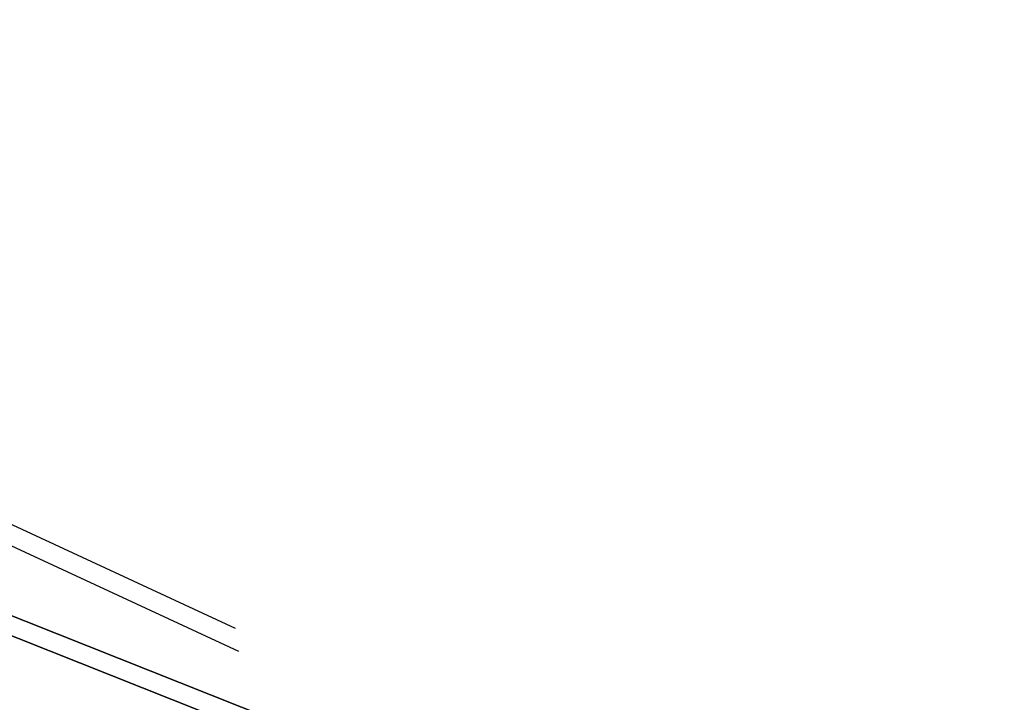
# Model space of a CAD drawing. Header units: millimetres. Extents: x -630 to 192, y -7 to 1615.
# Tile 185 of 249: x -541 to -466, y 1551 to 1604. Entities that reach past the tile are written whole.
import ezdxf

# ---------------------------------------------------------------- set-up
doc = ezdxf.new("R2010")
doc.units = ezdxf.units.MM
doc.header["$MEASUREMENT"] = 0
doc.layers.add('OVIDIO 160x80x72h', color=7, linetype='Continuous')

msp = doc.modelspace()

# ---------------------------------------------------------------- linework, layer by layer
at = {"layer": 'OVIDIO 160x80x72h', "extrusion": (0, 1, 0)}
for points in [[(603.7904865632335, 719.8256670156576), (219.1110592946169, 719.8256670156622)], [(603.791869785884, 719.4810376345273), (219.1110592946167, 719.481037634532)], [(219.1110592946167, 717.5773067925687), (603.4109550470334, 717.5773067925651)], [(603.4109550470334, 717.5773067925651), (219.1110592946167, 717.5773067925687)], [(219.1110592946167, 719.8661608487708), (603.7904865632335, 719.8661606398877)], [(603.7904865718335, 721.3661611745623), (219.1110592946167, 721.3661611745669)], [(219.1110592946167, 721.3661611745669), (603.7904865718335, 721.3661611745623)], [(603.7904865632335, 719.8661606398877), (219.1110592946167, 719.8661608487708)], [(219.1110592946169, 698.1627169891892), (531.1351361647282, 698.1627169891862)], [(219.1110592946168, 699.5043577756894), (531.1351361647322, 699.5043577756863)]]:
    msp.add_lwpolyline(points, dxfattribs=at)
at = {"layer": 'OVIDIO 160x80x72h', "extrusion": (0.2028516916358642, -0.1089792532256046, 0.9731262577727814)}
for points in [[(1126.146605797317, 1420.555159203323), (1126.146605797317, 1259.899314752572)], [(1126.146605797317, 1259.899314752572), (1126.146605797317, 1420.555159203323)]]:
    msp.add_lwpolyline(points, dxfattribs=at)
at = {"layer": 'OVIDIO 160x80x72h', "extrusion": (0.2028516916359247, -0.1089792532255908, 0.9731262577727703)}
msp.add_lwpolyline([(1125.851135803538, 1420.55515920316), (1125.851135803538, 1259.89931475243)], dxfattribs=at)
at = {"layer": 'OVIDIO 160x80x72h', "extrusion": (7.538766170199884e-07, 0.9999999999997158, 0)}
for points in [[(603.4121626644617, 718.9189475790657), (219.1122669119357, 718.9195270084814)], [(219.1122669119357, 718.9195270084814), (603.4121626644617, 718.9189475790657)]]:
    msp.add_lwpolyline(points, dxfattribs=at)
at = {"layer": 'OVIDIO 160x80x72h', "extrusion": (0.2028516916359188, -0.1089792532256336, 0.9731262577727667)}
for points in [[(1125.555665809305, 1420.55515920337), (1125.555665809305, 1259.899314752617)], [(1125.555665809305, 1259.899314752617), (1125.555665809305, 1420.55515920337)]]:
    msp.add_lwpolyline(points, dxfattribs=at)
at = {"layer": 'OVIDIO 160x80x72h', "extrusion": (0.2357022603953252, -0.2357022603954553, 0.9428090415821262)}
msp.add_lwpolyline([(698.1573410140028, 1711.501710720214), (698.1573410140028, 1602.423907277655)], dxfattribs=at)
at = {"layer": 'OVIDIO 160x80x72h', "extrusion": (0.2357022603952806, -0.23570226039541, 0.9428090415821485)}
msp.add_lwpolyline([(697.2086577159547, 1602.423907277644), (697.2086577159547, 1711.501710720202)], dxfattribs=at)
at = {"layer": 'OVIDIO 160x80x72h', "extrusion": (0.2357022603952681, -0.2357022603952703, 0.9428090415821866)}
msp.add_lwpolyline([(694.3626078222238, 1602.423907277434), (694.3626078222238, 1711.501710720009)], dxfattribs=at)
at = {"layer": 'OVIDIO 160x80x72h', "extrusion": (0.235702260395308, -0.2357022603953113, 0.9428090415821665)}
msp.add_lwpolyline([(695.3112911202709, 1711.501710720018), (695.3112911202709, 1602.42390727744)], dxfattribs=at)
at = {"layer": 'OVIDIO 160x80x72h', "extrusion": (0.2028662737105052, -0.1089886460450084, 0.9731221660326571)}
for points in [[(1125.139129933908, 1403.949542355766), (1125.139129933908, 1346.568416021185)], [(1125.139129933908, 1346.568416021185), (1125.139129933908, 1403.949542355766)]]:
    msp.add_lwpolyline(points, dxfattribs=at)
at = {"layer": 'OVIDIO 160x80x72h', "extrusion": (0.2028662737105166, -0.10898864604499, 0.9731221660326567)}
msp.add_lwpolyline([(1124.426183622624, 1346.5684160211), (1124.426183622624, 1403.949542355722)], dxfattribs=at)
at = {"layer": 'OVIDIO 160x80x72h', "extrusion": (0.2028626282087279, -0.1089862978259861, 0.9731231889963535)}
for points in [[(1123.71514952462, 1346.565000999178), (1123.71514952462, 1403.94612732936)], [(1123.71514952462, 1403.94612732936), (1123.71514952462, 1346.565000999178)]]:
    msp.add_lwpolyline(points, dxfattribs=at)
at = {"layer": 'OVIDIO 160x80x72h', "extrusion": (0.04629577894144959, -0.02146384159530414, 0.9986971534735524)}
msp.add_lwpolyline([(1191.842987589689, 1132.318589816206), (1191.842987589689, 1232.829808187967)], dxfattribs=at)
at = {"layer": 'OVIDIO 160x80x72h', "extrusion": (0.04629577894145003, -0.02146384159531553, 0.9986971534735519)}
msp.add_lwpolyline([(1190.356798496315, 1131.350357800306), (1190.356798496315, 1232.654802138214)], dxfattribs=at)
at = {"layer": 'OVIDIO 160x80x72h', "extrusion": (-0.05815167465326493, 0.9868237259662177, -0.1509878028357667)}
for points in [[(447.2721777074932, 933.7010070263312), (445.1667582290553, 939.0955897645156)], [(445.1667582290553, 939.0955897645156), (447.2721777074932, 933.7010070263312)]]:
    msp.add_lwpolyline(points, dxfattribs=at)
at = {"layer": 'OVIDIO 160x80x72h', "extrusion": (0.122609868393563, 0.2760888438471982, 0.9532794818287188)}
for points in [[(1128.645427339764, -943.4604962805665), (1128.645427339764, -944.9604962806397)], [(1128.645427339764, -944.9604962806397), (1128.645427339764, -943.4604962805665)]]:
    msp.add_lwpolyline(points, dxfattribs=at)
at = {"layer": 'OVIDIO 160x80x72h', "extrusion": (0.2028662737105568, -0.1089886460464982, 0.9731221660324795)}
for points in [[(1126.936540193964, 1346.467351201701), (1126.936540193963, 1336.897351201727)], [(1126.936540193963, 1336.897351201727), (1126.936540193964, 1346.467351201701)]]:
    msp.add_lwpolyline(points, dxfattribs=at)
at = {"layer": 'OVIDIO 160x80x72h', "extrusion": (0.1226733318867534, 0.2762709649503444, 0.9532185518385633)}
for points in [[(1130.078335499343, -944.8086220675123), (1130.078335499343, -943.3086220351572)], [(1130.078335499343, -943.3086220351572), (1130.078335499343, -944.8086220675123)]]:
    msp.add_lwpolyline(points, dxfattribs=at)
at = {"layer": 'OVIDIO 160x80x72h', "extrusion": (-0.0581516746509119, 0.986823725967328, -0.1509878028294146)}
msp.add_lwpolyline([(445.4948763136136, 939.2236490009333), (447.6002957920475, 933.8290662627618)], dxfattribs=at)
at = {"layer": 'OVIDIO 160x80x72h', "extrusion": (0.1226098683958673, 0.2760888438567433, 0.953279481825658)}
msp.add_lwpolyline([(1129.393825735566, -943.4604962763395), (1129.393825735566, -944.9604962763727)], dxfattribs=at)
at = {"layer": 'OVIDIO 160x80x72h', "extrusion": (0.202866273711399, -0.1089886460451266, 0.9731221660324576)}
msp.add_lwpolyline([(1126.223593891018, 1336.897351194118), (1126.223593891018, 1346.467351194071)], dxfattribs=at)
at = {"layer": 'OVIDIO 160x80x72h', "extrusion": (-0.05815164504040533, 0.9868237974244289, -0.1509873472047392)}
for points in [[(445.823048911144, 939.351027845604), (447.9283595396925, 933.9567371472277)], [(447.9283595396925, 933.9567371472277), (445.823048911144, 939.351027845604)]]:
    msp.add_lwpolyline(points, dxfattribs=at)
at = {"layer": 'OVIDIO 160x80x72h', "extrusion": (0.2028662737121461, -0.1089886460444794, 0.9731221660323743)}
for points in [[(1125.510647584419, 1336.897351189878), (1125.510647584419, 1346.467351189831)], [(1125.510647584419, 1346.467351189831), (1125.510647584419, 1336.897351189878)]]:
    msp.add_lwpolyline(points, dxfattribs=at)
at = {"layer": 'OVIDIO 160x80x72h', "extrusion": (-0.1148807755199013, 0.0456775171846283, 0.9923285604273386)}
msp.add_lwpolyline([(-1246.022665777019, -905.9660505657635), (-1246.022665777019, -1014.880818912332)], dxfattribs=at)
at = {"layer": 'OVIDIO 160x80x72h', "extrusion": (0.2028626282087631, -0.108986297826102, 0.9731231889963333)}
msp.add_lwpolyline([(1123.715149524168, 1336.792871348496), (1123.715149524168, 1346.565000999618)], dxfattribs=at)
at = {"layer": 'OVIDIO 160x80x72h', "extrusion": (0.9999999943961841, 4.732807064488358e-05, -9.469786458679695e-05)}
msp.add_lwpolyline([(1566.291362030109, 701.06132298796), (1564.949880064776, 703.7454695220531)], dxfattribs=at)
at = {"layer": 'OVIDIO 160x80x72h', "extrusion": (0.9852089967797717, -0.04417230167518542, -0.1655658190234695)}
msp.add_lwpolyline([(1531.446800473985, 561.1874463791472), (1540.643238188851, 595.1475225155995)], dxfattribs=at)
at = {"layer": 'OVIDIO 160x80x72h', "extrusion": (0.1226098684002, 0.27608884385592, 0.9532794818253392)}
msp.add_lwpolyline([(1124.002150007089, -943.4604962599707), (1124.002150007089, -944.9604962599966)], dxfattribs=at)
at = {"layer": 'OVIDIO 160x80x72h', "extrusion": (-0.1148807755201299, 0.04567751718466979, 0.9923285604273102)}
msp.add_lwpolyline([(-1245.335240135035, -905.9650299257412), (-1245.335240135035, -1014.880818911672)], dxfattribs=at)
at = {"layer": 'OVIDIO 160x80x72h', "extrusion": (0.2028516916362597, -0.1089792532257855, 0.9731262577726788)}
msp.add_lwpolyline([(1123.129946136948, 1346.554755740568), (1123.129946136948, 1336.782626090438)], dxfattribs=at)
at = {"layer": 'OVIDIO 160x80x72h', "extrusion": (1, 0, 0)}
for points in [[(1564.882406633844, 700.4216601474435), (1565.553227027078, 699.0800193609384)], [(1564.015668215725, 699.9882909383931), (1562.674027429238, 702.6715725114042)]]:
    msp.add_lwpolyline(points, dxfattribs=at)
at = {"layer": 'OVIDIO 160x80x72h', "extrusion": (0.2028516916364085, -0.1089792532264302, 0.9731262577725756)}
msp.add_lwpolyline([(1122.539006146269, 1346.55475574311), (1122.539006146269, 1336.782626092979)], dxfattribs=at)
at = {"layer": 'OVIDIO 160x80x72h', "extrusion": (0.9852089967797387, -0.04417230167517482, -0.1655658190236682)}
msp.add_lwpolyline([(1530.115274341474, 561.5480238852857), (1539.31171292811, 595.5081032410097)], dxfattribs=at)
at = {"layer": 'OVIDIO 160x80x72h', "extrusion": (-0.1148807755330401, 0.04567751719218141, 0.9923285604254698)}
for points in [[(-1244.191176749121, -905.3123146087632), (-1244.191176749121, -1012.168167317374)], [(-1244.191176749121, -1012.168167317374), (-1244.191176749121, -905.3123146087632)]]:
    msp.add_lwpolyline(points, dxfattribs=at)
at = {"layer": 'OVIDIO 160x80x72h', "extrusion": (-0.05870066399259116, 0.9840532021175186, -0.1679092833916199)}
for points in [[(438.0262462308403, 955.8011776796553), (436.0876630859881, 961.2579358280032)], [(436.0876630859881, 961.2579358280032), (438.0262462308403, 955.8011776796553)]]:
    msp.add_lwpolyline(points, dxfattribs=at)
at = {"layer": 'OVIDIO 160x80x72h', "extrusion": (0.1226098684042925, 0.2760888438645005, 0.9532794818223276)}
for points in [[(1119.358872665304, -944.9604962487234), (1119.358872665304, -943.4604962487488)], [(1119.358872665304, -943.4604962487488), (1119.358872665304, -944.9604962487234)]]:
    msp.add_lwpolyline(points, dxfattribs=at)
at = {"layer": 'OVIDIO 160x80x72h', "extrusion": (-0.1148807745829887, 0.0456775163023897, 0.9923285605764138)}
for points in [[(-1243.734542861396, -1012.168163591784), (-1243.734542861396, -905.3123108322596)], [(-1243.734542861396, -905.3123108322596), (-1243.734542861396, -1012.168163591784)]]:
    msp.add_lwpolyline(points, dxfattribs=at)
at = {"layer": 'OVIDIO 160x80x72h', "extrusion": (0.1226826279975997, 0.2762976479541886, 0.9532096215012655)}
for points in [[(1120.586319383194, -943.2863669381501), (1120.586319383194, -944.786366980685)], [(1120.586319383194, -944.786366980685), (1120.586319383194, -943.2863669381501)]]:
    msp.add_lwpolyline(points, dxfattribs=at)
at = {"layer": 'OVIDIO 160x80x72h', "extrusion": (-0.0587006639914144, 0.9840532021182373, -0.1679092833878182)}
msp.add_lwpolyline([(438.3548223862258, 955.9179085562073), (436.4162392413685, 961.3746667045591)], dxfattribs=at)
at = {"layer": 'OVIDIO 160x80x72h', "extrusion": (0.2028662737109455, -0.1089886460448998, 0.9731221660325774)}
for points in [[(1125.139129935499, 1336.796286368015), (1125.139129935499, 1279.415160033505)], [(1125.139129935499, 1279.415160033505), (1125.139129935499, 1336.796286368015)]]:
    msp.add_lwpolyline(points, dxfattribs=at)
at = {"layer": 'OVIDIO 160x80x72h', "extrusion": (0.1226098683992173, 0.2760888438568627, 0.9532794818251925)}
msp.add_lwpolyline([(1120.009199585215, -943.460496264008), (1120.009199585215, -944.9604962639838)], dxfattribs=at)
at = {"layer": 'OVIDIO 160x80x72h', "extrusion": (-0.05870066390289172, 0.9840531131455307, -0.1679098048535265)}
for points in [[(438.6832653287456, 956.035742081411), (436.7448069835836, 961.4921654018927)], [(436.7448069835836, 961.4921654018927), (438.6832653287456, 956.035742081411)]]:
    msp.add_lwpolyline(points, dxfattribs=at)
at = {"layer": 'OVIDIO 160x80x72h', "extrusion": (0.2028662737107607, -0.1089886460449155, 0.9731221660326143)}
msp.add_lwpolyline([(1124.426183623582, 1279.415160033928), (1124.426183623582, 1336.796286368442)], dxfattribs=at)
at = {"layer": 'OVIDIO 160x80x72h', "extrusion": (0.2028711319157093, -0.1089917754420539, 0.973120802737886)}
for points in [[(1123.710947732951, 1279.419711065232), (1123.710947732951, 1336.800837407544)], [(1123.710947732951, 1336.800837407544), (1123.710947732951, 1279.419711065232)]]:
    msp.add_lwpolyline(points, dxfattribs=at)
at = {"layer": 'OVIDIO 160x80x72h', "extrusion": (0.9999999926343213, 5.425762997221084e-05, -0.0001085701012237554)}
msp.add_lwpolyline([(1560.452674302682, 701.4886255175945), (1561.794133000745, 698.8043522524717)], dxfattribs=at)
at = {"layer": 'OVIDIO 160x80x72h'}
for points in [[(-567.4321435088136, 1568.114653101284, 667.6288332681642), (-566.7405590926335, 1567.839673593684, 667.7215547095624), (-467.3945840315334, 1528.338917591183, 681.0409729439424)], [(-467.3945840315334, 1528.338917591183, 681.0409729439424), (-566.7405590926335, 1567.839673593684, 667.7215547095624), (-567.4321435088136, 1568.114653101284, 667.6288332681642)], [(-568.0125081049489, 1566.807807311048, 668.0819679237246), (-567.3209236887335, 1566.532827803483, 668.1746893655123), (-467.9749486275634, 1527.032071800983, 681.4941075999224)], [(-467.9749486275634, 1527.032071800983, 681.4941075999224), (-567.3209236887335, 1566.532827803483, 668.1746893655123), (-568.0125081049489, 1566.807807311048, 668.0819679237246)]]:
    msp.add_polyline3d(points, dxfattribs=at)

doc.saveas('drawing.dxf')
